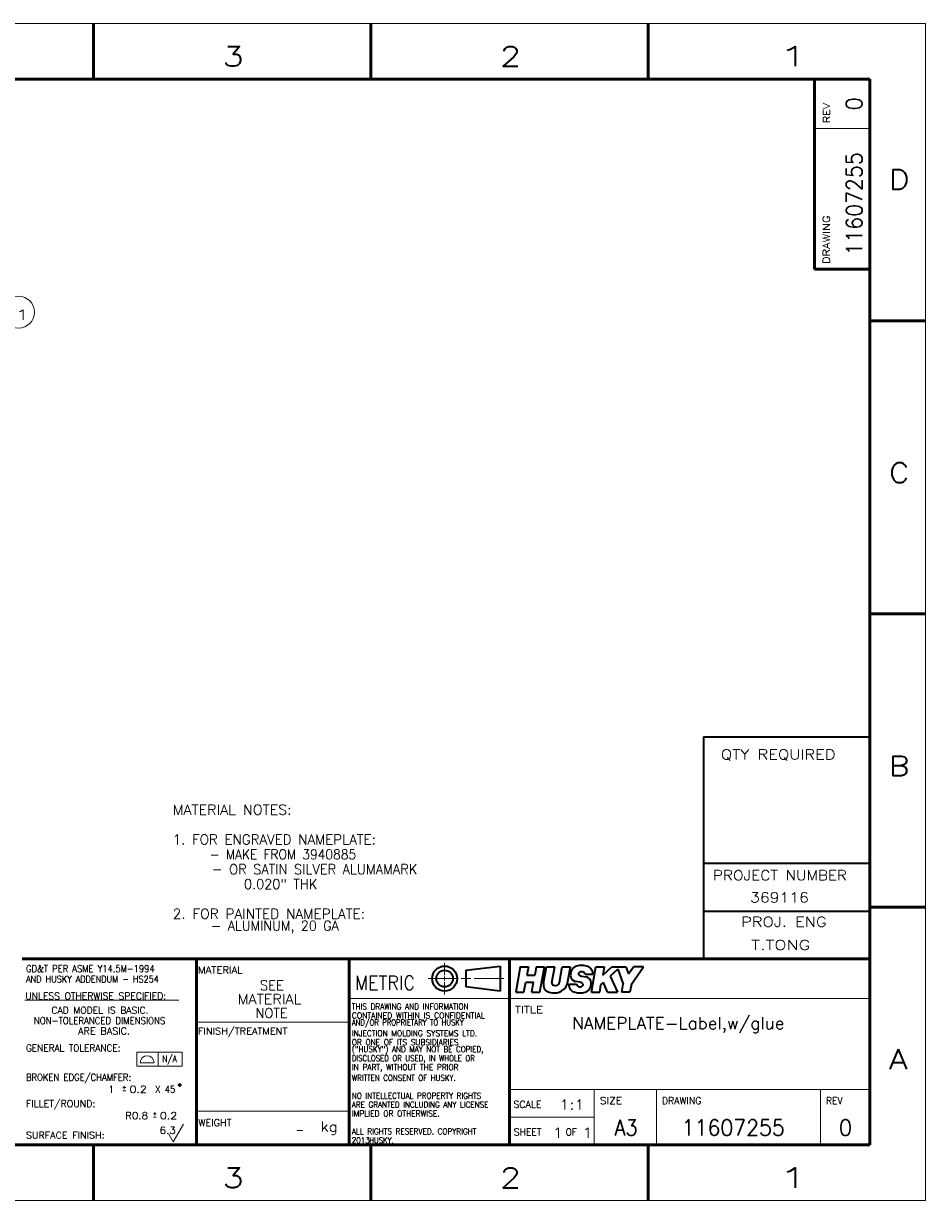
# Model space of a CAD drawing. Header units: millimetres. Extents: x 0 to 420, y 0 to 297.
# Tile 2 of 2: x 192 to 420, y 0 to 297. Entities that reach past the tile are written whole.
import ezdxf

# ---------------------------------------------------------------- set-up
doc = ezdxf.new("R2010")
doc.units = ezdxf.units.MM
doc.layers.add('1', color=7, linetype='Continuous')
doc.styles.add('blockfont', font='simplex.shx')
doc.styles.add('pwfont', font='simplex.shx')

msp = doc.modelspace()

# ---------------------------------------------------------------- linework, layer by layer
at = {"layer": '1', "color": 7, "linetype": 'Continuous', "lineweight": 13}
for p, q in [((0, 297), (420, 297)), ((420, 0), (420, 297)), ((0, 0), (420, 0))]:
    msp.add_line(p, q, dxfattribs=at)
at = {"layer": '1', "color": 7, "linetype": 'Continuous', "lineweight": 50}
for p, q in [((210, 283), (210, 297)), ((280, 283), (280, 297)), ((350, 283), (350, 297)), ((14, 283), (406, 283)), ((392, 283), (406, 283)), ((392, 283), (392, 235.02)), ((406, 14), (406, 283)), ((406, 283), (406, 235.02)), ((392, 235), (406, 235)), ((406, 222), (420, 222)), ((406, 148), (420, 148)), ((406, 74), (420, 74)), ((192, 61), (236, 61)), ((274.5, 61), (236, 61)), ((236, 61), (236, 14)), ((236, 14), (236, 61)), ((274.5, 61), (274.5, 14)), ((274.5, 61), (274.5, 14)), ((315, 61), (274.5, 61)), ((315, 14), (315, 61)), ((406, 61), (315, 61)), ((315, 61), (315, 14)), ((406, 14), (406, 61)), ((14, 14), (406, 14)), ((192, 14), (236, 14)), ((210, 0), (210, 14)), ((236, 14), (274.5, 14)), ((274.5, 14), (315, 14)), ((280, 0), (280, 14)), ((315, 14), (406, 14)), ((350, 0), (350, 14))]:
    msp.add_line(p, q, dxfattribs=at)
at = {"layer": '1', "color": 113, "linetype": 'Continuous', "lineweight": 13}
for p, q in [((392, 270.5), (406, 270.5)), ((298.63, 60), (298.63, 56.87)), ((298.63, 56.52), (298.63, 55.48)), ((294.52, 56), (301.97, 56)), ((298.63, 55.13), (298.63, 52)), ((302.79, 56), (305.28, 56)), ((306.1, 56), (313.55, 56)), ((192.7, 50.53), (231.55, 50.53)), ((315, 51), (274.5, 51)), ((406, 51), (315, 51)), ((274.5, 45), (236, 45)), ((406, 28), (315, 28)), ((336.37, 27.82), (336.37, 14)), ((352.08, 28), (352.08, 14)), ((393.51, 28), (393.51, 14)), ((274.5, 22.5), (236, 22.5)), ((336.37, 21), (315, 21)), ((230.11, 14.78), (232.71, 19.28)), ((228.98, 16.75), (230.11, 14.78))]:
    msp.add_line(p, q, dxfattribs=at)
at = {"layer": '1', "color": 7, "linetype": 'Continuous', "lineweight": 35}
for p, q in [((364, 117), (364, 61)), ((364, 117), (406, 117)), ((406, 85), (364, 85)), ((364, 73), (406, 73))]:
    msp.add_line(p, q, dxfattribs=at)
at = {"layer": '1', "color": 113, "linetype": 'Continuous', "lineweight": 35}
for p, q in [((303.97, 58.1), (312.68, 59.15)), ((303.97, 58.1), (303.97, 53.9)), ((312.68, 59.15), (312.68, 52.85)), ((312.68, 52.85), (303.97, 53.9))]:
    msp.add_line(p, q, dxfattribs=at)
at = {"layer": '1', "color": 1, "linetype": 'Continuous', "lineweight": 35}
for p, q in [((317.72, 58.99), (316.59, 52.6)), ((317.72, 58.99), (319.79, 58.99)), ((319.79, 58.99), (319.42, 56.87)), ((319.42, 56.87), (321.37, 56.87)), ((321.75, 58.99), (321.37, 56.87)), ((321.75, 58.99), (323.82, 58.99)), ((322.69, 52.6), (323.82, 58.99)), ((323.61, 54.8), (324.35, 58.99)), ((324.35, 58.99), (326.42, 58.99)), ((325.71, 55), (326.42, 58.99)), ((327.63, 55.04), (328.33, 58.99)), ((328.33, 58.99), (330.4, 58.99)), ((329.67, 54.86), (330.4, 58.99)), ((333.15, 56.62), (334.41, 56.4)), ((334.07, 57.1), (336.03, 57.1)), ((334.07, 57.1), (336.03, 57.1)), ((335.72, 52.6), (336.83, 58.99)), ((336.83, 58.99), (338.9, 58.99)), ((338.9, 58.99), (338.53, 56.87)), ((338.53, 56.87), (340.83, 58.99)), ((342.39, 58.38), (340.43, 56.57)), ((340.43, 56.57), (342.27, 52.6)), ((340.83, 58.99), (344.38, 58.99)), ((342.39, 58.38), (343.7, 54.62)), ((344.38, 58.99), (345.01, 57.17)), ((345.01, 57.17), (346.29, 58.99)), ((345.77, 54.62), (348.83, 58.99)), ((348.83, 58.99), (346.29, 58.99)), ((318.66, 52.6), (319.11, 55.11)), ((319.11, 55.11), (321.06, 55.11)), ((320.62, 52.6), (321.06, 55.11)), ((330, 54.57), (331.96, 54.57)), ((330, 54.57), (331.96, 54.57)), ((332.87, 55.05), (331.62, 55.27)), ((337.78, 52.6), (338.1, 54.42)), ((338.1, 54.42), (338.75, 55.02)), ((339.78, 52.6), (338.75, 55.02)), ((343.34, 52.6), (343.7, 54.62)), ((345.77, 54.62), (345.4, 52.6)), ((316.59, 52.6), (318.66, 52.6)), ((320.62, 52.6), (322.69, 52.6)), ((335.72, 52.6), (337.78, 52.6)), ((339.78, 52.6), (342.27, 52.6)), ((345.4, 52.6), (343.34, 52.6))]:
    msp.add_line(p, q, dxfattribs=at)
at = {"layer": '1', "color": 30, "linetype": 'Continuous', "lineweight": 13}
for p, q in [((220.92, 33.89), (220.92, 37.39)), ((220.92, 37.39), (232.35, 37.39)), ((226.34, 33.89), (226.34, 37.39)), ((232.35, 33.89), (232.35, 37.39)), ((220.92, 33.89), (232.35, 33.89)), ((221.79, 34.74), (225.27, 34.74)), ((218.13, 28.5), (217.43, 28.5)), ((217.43, 27.63), (218.13, 27.63)), ((217.78, 28.94), (217.78, 28.07)), ((225.81, 21.87), (225.11, 21.87)), ((225.11, 21), (225.81, 21)), ((225.46, 22.31), (225.46, 21.44))]:
    msp.add_line(p, q, dxfattribs=at)
at = {"layer": '1', "color": 2, "linetype": 'Continuous', "lineweight": 13}
msp.add_circle((191.11, 224.16), 4, dxfattribs=at)
at = {"layer": '1', "color": 113, "linetype": 'Continuous', "lineweight": 35}
for radius in [3.15, 2.1]:
    msp.add_circle((298.63, 56), radius, dxfattribs=at)
at = {"layer": '1', "color": 1, "linetype": 'Continuous', "lineweight": 35}
for centre, radius, start, end in [((333.72, 56.83), 3.31, 155.1976, 181.7249), ((331.98, 56.79), 1.56, 182.333, 256.7321), ((332.31, 57.39), 1.79, 102.2913, 152.6591), ((333.18, 54.62), 4.69, 74.578, 105.422), ((332.86, 57.2), 0.427, 128.786, 194.3441), ((332.9, 57.22), 0.478, 195.3134, 249.2374), ((333.2, 56.74), 1, 64.3781, 127.8559), ((333.28, 57.64), 1.02, 238.0448, 262.9274), ((333.24, 56.89), 0.857, 14.603, 62.1887), ((334.14, 57.27), 1.9, 354.958, 81.1581), ((325.43, 54.41), 1.86, 167.8216, 249.5823), ((326.27, 56.18), 3.82, 247.0593, 315.2381), ((326.29, 54.87), 0.589, 167.8216, 249.5823), ((326.55, 55.43), 1.21, 247.0593, 315.2381), ((326.41, 55.35), 1.26, 322.7712, 345.947), ((326.96, 55.36), 2.76, 317.4172, 349.925), ((331.89, 54.4), 1.9, 174.958, 261.1581), ((332.79, 54.79), 0.857, 194.603, 242.1887), ((332.82, 54.93), 1, 244.3781, 307.8559), ((332.75, 54.03), 1.02, 58.0448, 82.9274), ((333.12, 54.45), 0.478, 15.3134, 69.2374), ((333.16, 54.47), 0.427, 308.786, 14.3441), ((334.05, 54.88), 1.56, 2.333, 76.7321), ((332.3, 54.85), 3.31, 335.1976, 1.7249), ((332.84, 57.05), 4.69, 254.578, 285.422), ((333.71, 54.28), 1.79, 282.2913, 332.6591)]:
    msp.add_arc(centre, radius, start, end, dxfattribs=at)
at = {"layer": '1', "color": 30, "linetype": 'Continuous', "lineweight": 13}
msp.add_arc((223.54, 34.76), 1.75, 0, 180, dxfattribs=at)
at = {"layer": '1', "color": 113, "linetype": 'Continuous', "lineweight": 35}
msp.add_open_spline([(231.7, 28.86), (231.82, 28.86), (231.96, 29.02), (231.96, 29.21), (231.82, 29.39), (231.7, 29.39), (231.56, 29.21), (231.56, 29.02), (231.7, 28.86)], degree=1, knots=[0, 0, 0.08239, 0.225379, 0.347433, 0.5, 0.58239, 0.734957, 0.857011, 1, 1], dxfattribs=at)

# ---------------------------------------------------------------- texts
at = {"layer": '1', "color": 3, "linetype": 'Continuous', "lineweight": 13, "attachment_point": 7, "line_spacing_factor": 0.903614}
for s, insert, char_height, style in [('\\W1.2353;3', (242.62, 286.21), 5, 'pwfont'), ('\\W1.2353;2', (312.62, 286.21), 5, 'pwfont'), ('\\W1.9091;1', (382.62, 286.21), 5, 'pwfont'), ('\\W1.1667;D', (410.74, 255.15), 5, 'pwfont'), ('\\W1.1667;C', (410.74, 181.15), 5, 'pwfont'), ('\\W1.1998;QTY REQUIRED', (368.38, 111.06), 2.5, 'blockfont'), ('\\W1.1667;B', (410.74, 107.15), 5, 'pwfont'), ('\\W1.1235;PROJECT NUMBER', (366.38, 80.81), 2.5, 'blockfont'), ('\\W1.1986;PROJ. ENG', (373.5, 69.06), 2.5, 'blockfont'), ('\\W1.2353;A', (410.74, 33.15), 5, 'pwfont'), ('\\W1.2353;3', (242.62, 3.21), 5, 'pwfont'), ('\\W1.2353;2', (312.62, 3.21), 5, 'pwfont'), ('\\W1.9091;1', (382.62, 3.21), 5, 'pwfont')]:
    msp.add_mtext(s, dxfattribs=dict(at, insert=insert, char_height=char_height, style=style))
at = {"layer": '1', "color": 113, "linetype": 'Continuous', "lineweight": 13, "char_height": 1.75, "attachment_point": 7, "rotation": 90, "line_spacing_factor": 0.903614, "style": 'pwfont'}
for s, insert in [('\\W1.1743;REV', (395.9, 271.87)), ('\\W1.2081;DRAWING', (395.88, 236.32))]:
    msp.add_mtext(s, dxfattribs=dict(at, insert=insert))
at = {"layer": '1', "color": 30, "linetype": 'Continuous', "lineweight": 13, "char_height": 4, "attachment_point": 7, "rotation": 90, "line_spacing_factor": 0.903614, "style": 'pwfont'}
for s, insert in [('\\W0.9844;0', (404, 275.06)), ('\\W0.9488;11607255', (404.01, 238.47))]:
    msp.add_mtext(s, dxfattribs=dict(at, insert=insert))
at = {"layer": '1', "color": 2, "linetype": 'Continuous', "lineweight": 13, "char_height": 2.5, "attachment_point": 7, "line_spacing_factor": 0.903614}
for s, insert, style in [('\\W1.8793;1', (190.01, 222.22), 'blockfont'), ('\\W1.0532;MATERIAL NOTES:', (230.01, 97.34), 'pwfont'), ('\\W0.9924;1. FOR ENGRAVED NAMEPLATE:', (230.01, 89.84), 'pwfont'), ('\\W0.9060;      - MAKE FROM 3940885', (230.01, 86.09), 'pwfont'), ('\\W0.9620;      - OR SATIN SILVER ALUMAMARK', (230.01, 82.34), 'pwfont'), ('\\W0.9535;           0.020" THK', (230.01, 78.59), 'pwfont'), ('\\W1.1554;369116', (375.73, 75.21), 'blockfont'), ('\\W1.0108;2. FOR PAINTED NAMEPLATE: ', (230.01, 71.09), 'pwfont'), ('\\W0.9401;      - ALUMINUM, 20 GA', (230.01, 67.34), 'pwfont'), ('\\W1.2999;T.TONG', (376.01, 63.21), 'blockfont')]:
    msp.add_mtext(s, dxfattribs=dict(at, insert=insert, style=style))
at = {"layer": '1', "color": 113, "linetype": 'Continuous', "lineweight": 13, "attachment_point": 7, "line_spacing_factor": 0.903614, "style": 'pwfont'}
for s, insert, char_height in [('\\W0.8524;AND HUSKY ADDENDUM - HS254', (192.99, 54.97), 1.75), ('\\W0.8791;GD&T PER ASME Y14.5M-1994', (192.99, 57.59), 1.75), ('\\W1.0641;MATERIAL', (236.4, 57.27), 1.75), ('\\W0.9287;METRIC', (275.96, 53.18), 3.5), ('\\W0.9711;UNLESS OTHERWISE SPECIFIED:', (192.79, 50.74), 1.75), ('\\W0.8462;                          ', (192.79, 48.11), 1.75), ('\\W0.9683;CAD MODEL IS BASIC.', (199.41, 47.14), 1.75), ('\\W0.8970;THIS DRAWING AND INFORMATION', (275.21, 48.18), 1.5), ('\\W1.2460;TITLE', (316.4, 47.28), 1.75), ('\\W0.9023;NON-TOLERANCED DIMENSIONS', (194.96, 44.51), 1.75), ('\\W1.0185;ARE BASIC.', (206.11, 41.89), 1.75), ('\\W0.8433;AND/OR PROPRIETARY TO HUSKY', (275.21, 43.68), 1.5), ('\\W0.9373;CONTAINED WITHIN IS CONFIDENTIAL', (275.21, 45.93), 1.5), ('\\W1.0353;FINISH/TREATMENT', (236.34, 41.27), 1.75), ('\\W0.9138;INJECTION MOLDING SYSTEMS LTD.', (275.21, 41.43), 1.5), ('\\W0.9408;GENERAL TOLERANCE:', (192.97, 37.6), 1.75), ('\\W0.9108;OR ONE OF ITS SUBSIDIARIES', (275.21, 39.18), 1.5), ('\\W0.8817;("HUSKY") AND MAY NOT BE COPIED,', (275.21, 36.93), 1.5), ('\\W0.8606;DISCLOSED OR USED, IN WHOLE OR', (275.21, 34.68), 1.5), ('\\W0.9108;IN PART, WITHOUT THE PRIOR', (275.21, 32.43), 1.5), ('\\W0.8912;BROKEN EDGE/CHAMFER:', (192.96, 29.59), 1.75), ('\\W0.8702;WRITTEN CONSENT OF HUSKY.', (275.21, 30.18), 1.5), ('\\W0.8876;X 45', (225.58, 27.15), 1.75), ('\\W0.8893;NO INTELLECTUAL PROPERTY RIGHTS', (275.21, 25.68), 1.5), ('\\W0.9943;FILLET/ROUND:', (192.96, 22.95), 1.75), ('\\W0.8850;ARE GRANTED INCLUDING ANY LICENSE', (275.21, 23.43), 1.5), ('\\W0.9914;SCALE', (316.01, 23.37), 1.75), ('\\W1.1308;SIZE', (337.79, 24.28), 1.75), ('\\W0.9844;DRAWING', (353.48, 24.29), 1.75), ('\\W0.9556;REV', (394.93, 24.29), 1.75), ('\\W0.9222;IMPLIED OR OTHERWISE.', (275.21, 21.18), 1.5), ('\\W1.0205;WEIGHT', (236.44, 18.79), 1.75), ('\\W1.1074;kg', (267.34, 16.56), 2.5), ('\\W0.8959;ALL RIGHTS RESERVED. COPYRIGHT', (275.21, 16.68), 1.5), ('\\W0.9706;SHEET', (316.09, 16.41), 1.75), ('\\W0.9087;OF', (329.23, 16.41), 1.75), ('\\W1.0055;SURFACE FINISH:', (192.96, 15.6), 1.75), ('\\W0.8525;     HUSKY.', (275.21, 14.43), 1.5)]:
    msp.add_mtext(s, dxfattribs=dict(at, insert=insert, char_height=char_height))
at = {"layer": '1', "color": 30, "linetype": 'Continuous', "lineweight": 13, "attachment_point": 7, "line_spacing_factor": 0.903614}
for s, insert, char_height, style in [('\\W0.9727;SEE', (252.01, 53.05), 2.5, 'pwfont'), ('\\W1.0641;MATERIAL', (246.39, 49.55), 2.5, 'pwfont'), ('\\W0.9545;NOTE', (250.89, 46.05), 2.5, 'pwfont'), ('\\W1.0440;NAMEPLATE-Label,w/glue', (330.82, 42.22), 3, 'pwfont'), ('\\W0.8015;N/A', (227.31, 34.28), 1.75, 'pwfont'), ('\\W0.8643;1 ', (213.85, 27.15), 1.75, 'pwfont'), ('\\W1.1589;0.2', (219.1, 27.14), 1.75, 'pwfont'), ('\\W1.1764;1:1', (327.6, 22.94), 2.5, 'pwfont'), ('\\W1.0809;R0.8', (218, 20.51), 1.75, 'pwfont'), ('\\W1.1589;0.2', (226.78, 20.51), 1.75, 'pwfont'), ('\\W1.0891;6.3', (226.69, 16.79), 1.75, 'pwfont'), ('\\W1.3125;1', (325.81, 15.83), 2.5, 'pwfont'), ('\\W1.3125;1', (333.34, 15.83), 2.5, 'pwfont'), ('\\W0.8906;A3', (341.54, 16.38), 4, 'pwfont'), ('\\W0.9488;11607255', (358.48, 16.39), 4, 'pwfont'), ('\\W0.9844;0', (398.09, 16.39), 4, 'pwfont'), ('\\W0.8010; - ', (259.6, 16.56), 2.5, 'pwfont'), ('\\W0.8906;2013', (275.18, 14.43), 1.5, 'blockfont')]:
    msp.add_mtext(s, dxfattribs=dict(at, insert=insert, char_height=char_height, style=style))

doc.saveas('drawing.dxf')
